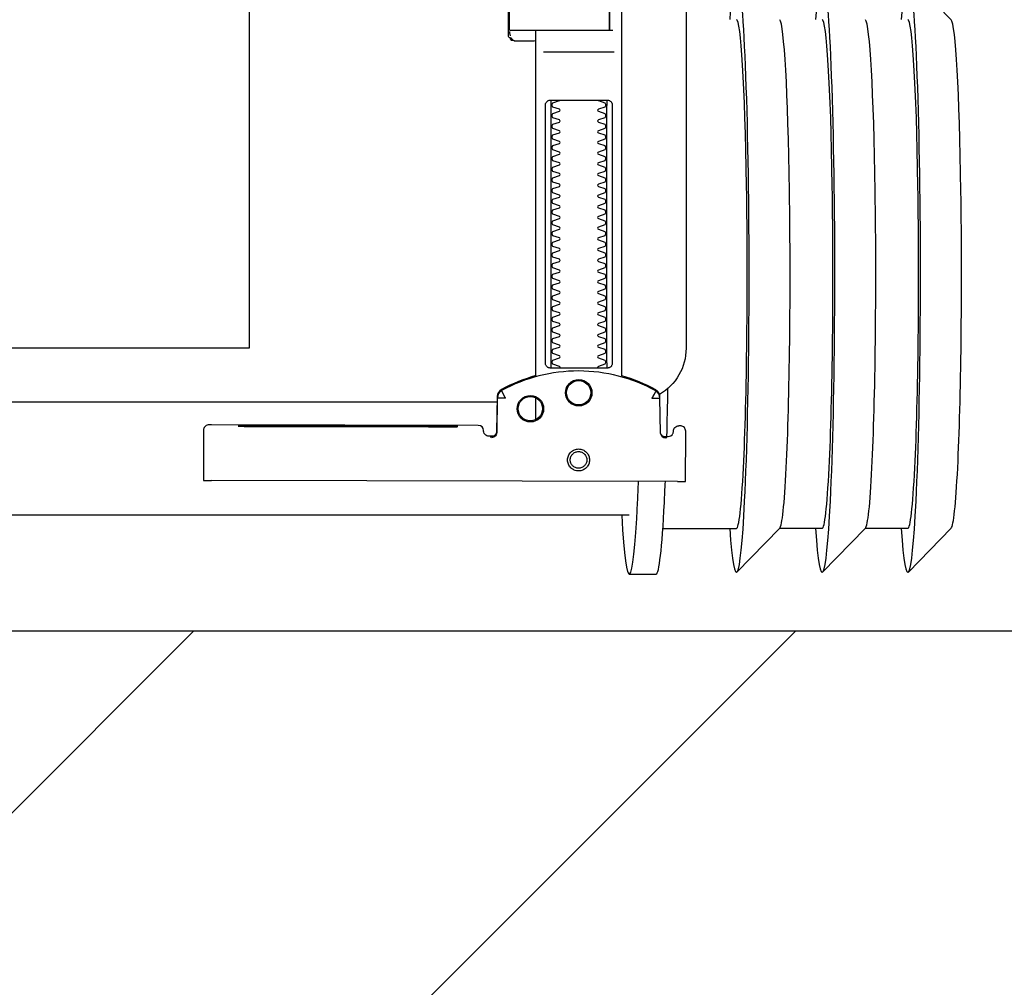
# Model space of a CAD drawing. Header units: millimetres. Extents: x 28600 to 181045, y -399112 to -163690.
# Tile 150 of 256: x 61087 to 61105, y -197729 to -197711. Entities that reach past the tile are written whole.
import ezdxf

# ---------------------------------------------------------------- set-up
doc = ezdxf.new("R2010")
doc.units = ezdxf.units.MM
doc.layers.get('0').update_dxf_attribs({"color": 8})
doc.layers.add('!! 1_hatch projektowane ściany', color=8, linetype='Continuous')
doc.layers.add('!! 1_PROJ Sciany', color=8, linetype='Continuous')
doc.layers.add('!!_@ wypos sanit nd', color=8, linetype='Continuous', plot=False)

# ---------------------------------------------------------------- blocks, each defined once
blk = doc.blocks.new('A$C4ebe9e89')
for points in [[(-0.24944, 0.17326), (-0.24147, 0.18145)], [(-0.24136, 0.17331), (-0.23341, 0.17331), (-0.22548, 0.18145)], [(-0.22538, 0.17331), (-0.21743, 0.17331), (-0.2095, 0.18145)], [(-0.18941, 0.18181), (-0.19441, 0.18181)], [(-0.19567, 0.17331), (-0.20939, 0.17331)], [(-0.18941, 0.17081), (-0.04454, 0.17081), (-0.04035, 0.17071), (-0.03616, 0.17042), (-0.032, 0.16993), (-0.02786, 0.16925), (-0.02376, 0.16837), (-0.0197, 0.16731), (-0.0157, 0.16606), (-0.01176, 0.16462), (-0.00789, 0.163), (-0.0041, 0.1612), (-0.0004, 0.15923), (0.0032, 0.15708), (0.00671, 0.15478), (0.0101, 0.1523), (0.01337, 0.14968)], [(-0.19839, 0.16455), (-0.11148, 0.16437)], [(-0.19593, 0.15629), (-0.19608, 0.15629), (-0.19638, 0.15629), (-0.19593, 0.1562), (-0.19577, 0.15614), (-0.19563, 0.15605), (-0.19551, 0.15594), (-0.1954, 0.15581), (-0.19532, 0.15567), (-0.19526, 0.15551), (-0.19523, 0.15535)], [(-0.16479, 0.14865), (-0.16466, 0.1552), (-0.16464, 0.15536), (-0.1646, 0.15551), (-0.16454, 0.15566), (-0.16445, 0.15579), (-0.16435, 0.15591), (-0.16422, 0.15601), (-0.16408, 0.15609), (-0.16394, 0.15614), (-0.16348, 0.15622), (-0.1638, 0.15623), (-0.16395, 0.15623)], [(-0.12195, 0.15427), (-0.15195, 0.15433)], [(-0.172, 0.15297), (-0.172, 0.14892)], [(-0.15195, 0.15423), (-0.12195, 0.15417)], [(0.16493, 0.14968), (-0.16477, 0.14968)], [(-0.172, 0.14497), (-0.172, 0.08036)], [(-0.1852, 0.14236), (-0.1852, 0.09436)], [(-0.1748, 0.09436), (-0.1748, 0.14236)], [(-0.11847, 0.04968), (-0.11847, 0.13968), (0.11153, 0.13968), (0.11153, 0.04968)], [(-0.17342, 0.08436), (-0.18658, 0.08436)], [(-0.172, 0.0823), (-0.17167, 0.08236), (-0.1682, 0.08236), (-0.16809, 0.08236), (-0.16798, 0.08234), (-0.16789, 0.08225), (-0.16779, 0.08224), (-0.16762, 0.08223), (-0.16752, 0.08223), (-0.16741, 0.08221), (-0.1673, 0.08214), (-0.16725, 0.082), (-0.16725, 0.08174), (-0.16711, 0.08172), (-0.16701, 0.08168), (-0.16693, 0.08162), (-0.16687, 0.08148), (-0.16687, 0.07124)], [(-0.16829, 0.08235), (-0.16772, 0.08221), (-0.16738, 0.08176)], [(-0.16723, 0.08135), (-0.16714, 0.08082), (-0.16713, 0.08055)], [(-0.18633, 0.08036), (-0.17526, 0.08036), (-0.17367, 0.08036)], [(-0.24944, 0.07835), (-0.24147, 0.07016)]]:
    blk.add_lwpolyline(points)
for points in [[(-0.19989, 0.16454), (-0.19995, 0.15554, 0.009369), (-0.19993, 0.15511), (-0.19991, 0.15494), (-0.19986, 0.15477), (-0.19978, 0.15461), (-0.19968, 0.15447), (-0.19955, 0.15435), (-0.1994, 0.15426), (-0.19924, 0.15419), (-0.19907, 0.15415), (-0.19895, 0.15414), (-0.1988, 0.15414)], [(-0.16412, 0.15607), (-0.16324, 0.15607), (-0.16303, 0.15604), (-0.16282, 0.15598), (-0.16264, 0.15587), (-0.16249, 0.15572), (-0.16236, 0.15555), (-0.16228, 0.15535), (-0.16224, 0.15515, 0.002299), (-0.16224, 0.15503, 0.40455), (-0.16124, 0.15406), (-0.11145, 0.15396), (-0.11127, 0.15396), (-0.11111, 0.15396), (-0.11099, 0.15396), (-0.11083, 0.15397), (-0.11065, 0.15401), (-0.11048, 0.15408), (-0.11033, 0.15418), (-0.1102, 0.1543), (-0.11009, 0.15445), (-0.11001, 0.15461), (-0.10996, 0.15479), (-0.10995, 0.15497), (-0.10997, 0.16396), (-0.10998, 0.16435)], [(-0.19576, 0.15613), (-0.19665, 0.15613, 0.282591), (-0.19753, 0.15558), (-0.19757, 0.15549), (-0.19761, 0.15538), (-0.19763, 0.15529), (-0.19764, 0.15514, -0.415352), (-0.19864, 0.15414)], [(-0.19623, 0.15644), (-0.19587, 0.15638), (-0.19555, 0.15617), (-0.19533, 0.15585), (-0.19523, 0.1555), (-0.19513, 0.14894), (-0.19513, 0.14888, 0.265347), (-0.19435, 0.14762, 0.125711), (-0.17997, 0.14391, 0.125711), (-0.16558, 0.14756, 0.26954), (-0.16479, 0.14885), (-0.16467, 0.1554), (-0.16464, 0.15562), (-0.16456, 0.15583), (-0.16444, 0.15601), (-0.16428, 0.15617), (-0.16409, 0.15628), (-0.16388, 0.15635), (-0.16368, 0.15638)], [(-0.15993, 0.04968), (-0.17248, 0.04968, 0.405519), (-0.172, 0.05018), (-0.172, 0.05088, 0.414214), (-0.1725, 0.05138), (-0.1875, 0.05138, 0.414214), (-0.188, 0.05088), (-0.188, 0.05018, 0.405519), (-0.18751, 0.04968), (-0.19, 0.04968, -0.414214), (-0.2, 0.05968), (-0.2, 0.13968, -0.266001), (-0.19506, 0.1483)], [(-0.19512, 0.14869), (-0.19511, 0.1485), (-0.19509, 0.1484), (-0.19506, 0.1483), (-0.19503, 0.1482), (-0.19498, 0.1481), (-0.19493, 0.148), (-0.19488, 0.14791), (-0.19482, 0.14782), (-0.19475, 0.14774), (-0.19467, 0.14766), (-0.1946, 0.14759), (-0.19451, 0.14753), (-0.19443, 0.14747), (-0.19434, 0.14742), (-0.19358, 0.14701), (-0.19281, 0.14663), (-0.19203, 0.14628), (-0.19124, 0.14594), (-0.19044, 0.14563), (-0.18964, 0.14534), (-0.18882, 0.14507), (-0.188, 0.14483), (-0.188, 0.06856, 0.414214)], [(-0.172, 0.14478), (-0.17117, 0.14502), (-0.17034, 0.14528), (-0.16952, 0.14557), (-0.16871, 0.14588), (-0.16791, 0.14622), (-0.16712, 0.14657), (-0.16635, 0.14695), (-0.16558, 0.14736), (-0.16557, 0.14736, 0.269546), (-0.16479, 0.14865)], [(-0.18353, 0.09336, 0.182836), (-0.18364, 0.09345), (-0.18485, 0.09386, 0.050055), (-0.185, 0.09412), (-0.185, 0.0944, 0.050055), (-0.18485, 0.09466), (-0.18364, 0.09507, 0.719897), (-0.18364, 0.09545), (-0.18485, 0.09586, 0.050055), (-0.185, 0.09612), (-0.185, 0.0964, 0.050055), (-0.18485, 0.09666), (-0.18364, 0.09707, 0.719897), (-0.18364, 0.09745), (-0.18485, 0.09786, 0.050055), (-0.185, 0.09812), (-0.185, 0.0984, 0.050055), (-0.18485, 0.09866), (-0.18364, 0.09907, 0.719897), (-0.18364, 0.09945), (-0.18485, 0.09986, 0.050055), (-0.185, 0.10012), (-0.185, 0.1004, 0.050055), (-0.18485, 0.10066), (-0.18364, 0.10107, 0.719897), (-0.18364, 0.10145), (-0.18485, 0.10186, 0.050055), (-0.185, 0.10212), (-0.185, 0.1024, 0.050055), (-0.18485, 0.10266), (-0.18364, 0.10307, 0.719897), (-0.18364, 0.10345), (-0.18485, 0.10386, 0.050055), (-0.185, 0.10412), (-0.185, 0.1044, 0.050055), (-0.18485, 0.10466), (-0.18364, 0.10507, 0.719897), (-0.18364, 0.10545), (-0.18485, 0.10586, 0.050055), (-0.185, 0.10612), (-0.185, 0.1064, 0.050055), (-0.18485, 0.10666), (-0.18364, 0.10707, 0.719897), (-0.18364, 0.10745), (-0.18485, 0.10786, 0.050055), (-0.185, 0.10812), (-0.185, 0.1084, 0.050055), (-0.18485, 0.10866), (-0.18364, 0.10907, 0.719897), (-0.18364, 0.10945), (-0.18485, 0.10986, 0.050055), (-0.185, 0.11012), (-0.185, 0.1104, 0.050055), (-0.18485, 0.11066), (-0.18364, 0.11107, 0.719897), (-0.18364, 0.11145), (-0.18485, 0.11186, 0.050055), (-0.185, 0.11212), (-0.185, 0.1124, 0.050055), (-0.18485, 0.11266), (-0.18364, 0.11307, 0.719897), (-0.18364, 0.11345), (-0.18485, 0.11386, 0.050055), (-0.185, 0.11412), (-0.185, 0.1144, 0.050055), (-0.18485, 0.11466), (-0.18364, 0.11507, 0.719897), (-0.18364, 0.11545), (-0.18485, 0.11586, 0.050055), (-0.185, 0.11612), (-0.185, 0.1164, 0.050055), (-0.18485, 0.11666), (-0.18364, 0.11707, 0.719897), (-0.18364, 0.11745), (-0.18485, 0.11786, 0.050055), (-0.185, 0.11812), (-0.185, 0.1184, 0.050055), (-0.18485, 0.11866), (-0.18364, 0.11907, 0.719897), (-0.18364, 0.11945), (-0.18485, 0.11986, 0.050055), (-0.185, 0.12012), (-0.185, 0.1204, 0.050055), (-0.18485, 0.12066), (-0.18364, 0.12107, 0.719897), (-0.18364, 0.12145), (-0.18485, 0.12186, 0.050055), (-0.185, 0.12212), (-0.185, 0.1224, 0.050055), (-0.18485, 0.12266), (-0.18364, 0.12307, 0.719897), (-0.18364, 0.12345), (-0.18485, 0.12386, 0.050055), (-0.185, 0.12412), (-0.185, 0.1244, 0.050055), (-0.18485, 0.12466), (-0.18364, 0.12507, 0.719897), (-0.18364, 0.12545), (-0.18485, 0.12586, 0.050055), (-0.185, 0.12612), (-0.185, 0.1264, 0.050055), (-0.18485, 0.12666), (-0.18364, 0.12707, 0.719897), (-0.18364, 0.12745), (-0.18485, 0.12786, 0.050055), (-0.185, 0.12812), (-0.185, 0.1284, 0.050055), (-0.18485, 0.12866), (-0.18364, 0.12907, 0.719897), (-0.18364, 0.12945), (-0.18485, 0.12986, 0.050055), (-0.185, 0.13012), (-0.185, 0.1304, 0.050055), (-0.18485, 0.13066), (-0.18364, 0.13107, 0.719897), (-0.18364, 0.13145), (-0.18485, 0.13186, 0.050055), (-0.185, 0.13212), (-0.185, 0.1324, 0.050055), (-0.18485, 0.13266), (-0.18364, 0.13307, 0.719897), (-0.18364, 0.13345), (-0.18485, 0.13386, 0.050055), (-0.185, 0.13412), (-0.185, 0.1344, 0.050055), (-0.18485, 0.13466), (-0.18364, 0.13507, 0.719897), (-0.18364, 0.13545), (-0.18485, 0.13586, 0.050055), (-0.185, 0.13612), (-0.185, 0.1364, 0.050055), (-0.18485, 0.13666), (-0.18364, 0.13707, 0.719897), (-0.18364, 0.13745), (-0.18485, 0.13786, 0.050055), (-0.185, 0.13812), (-0.185, 0.1384, 0.050055), (-0.18485, 0.13866), (-0.18364, 0.13907, 0.719897), (-0.18364, 0.13945), (-0.18485, 0.13986, 0.050055), (-0.185, 0.14012), (-0.185, 0.1404, 0.050055), (-0.18485, 0.14066), (-0.18364, 0.14107, 0.719897), (-0.18364, 0.14145), (-0.18485, 0.14186, 0.050055), (-0.185, 0.14212), (-0.185, 0.1424, 0.050055), (-0.18485, 0.14266), (-0.18364, 0.14307, 0.474594), (-0.18353, 0.14336)], [(-0.17647, 0.14336, 0.474594), (-0.17636, 0.14307), (-0.17514, 0.14266, 0.050055), (-0.175, 0.1424), (-0.175, 0.14212, 0.050055), (-0.17514, 0.14186), (-0.17636, 0.14145, 0.719897), (-0.17636, 0.14107), (-0.17514, 0.14066, 0.050055), (-0.175, 0.1404), (-0.175, 0.14012, 0.050055), (-0.17514, 0.13986), (-0.17636, 0.13945, 0.719897), (-0.17636, 0.13907), (-0.17514, 0.13866, 0.050055), (-0.175, 0.1384), (-0.175, 0.13812, 0.050055), (-0.17514, 0.13786), (-0.17636, 0.13745, 0.719897), (-0.17636, 0.13707), (-0.17514, 0.13666, 0.050055), (-0.175, 0.1364), (-0.175, 0.13612, 0.050055), (-0.17514, 0.13586), (-0.17636, 0.13545, 0.719897), (-0.17636, 0.13507), (-0.17514, 0.13466, 0.050055), (-0.175, 0.1344), (-0.175, 0.13412, 0.050055), (-0.17514, 0.13386), (-0.17636, 0.13345, 0.719897), (-0.17636, 0.13307), (-0.17514, 0.13266, 0.050055), (-0.175, 0.1324), (-0.175, 0.13212, 0.050055), (-0.17514, 0.13186), (-0.17636, 0.13145, 0.719897), (-0.17636, 0.13107), (-0.17514, 0.13066, 0.050055), (-0.175, 0.1304), (-0.175, 0.13012, 0.050055), (-0.17514, 0.12986), (-0.17636, 0.12945, 0.719897), (-0.17636, 0.12907), (-0.17514, 0.12866, 0.050055), (-0.175, 0.1284), (-0.175, 0.12812, 0.050055), (-0.17514, 0.12786), (-0.17636, 0.12745, 0.719897), (-0.17636, 0.12707), (-0.17514, 0.12666, 0.050055), (-0.175, 0.1264), (-0.175, 0.12612, 0.050055), (-0.17514, 0.12586), (-0.17636, 0.12545, 0.719897), (-0.17636, 0.12507), (-0.17514, 0.12466, 0.050055), (-0.175, 0.1244), (-0.175, 0.12412, 0.050055), (-0.17514, 0.12386), (-0.17636, 0.12345, 0.719897), (-0.17636, 0.12307), (-0.17514, 0.12266, 0.050055), (-0.175, 0.1224), (-0.175, 0.12212, 0.050055), (-0.17514, 0.12186), (-0.17636, 0.12145, 0.719897), (-0.17636, 0.12107), (-0.17514, 0.12066, 0.050055), (-0.175, 0.1204), (-0.175, 0.12012, 0.050055), (-0.17514, 0.11986), (-0.17636, 0.11945, 0.719897), (-0.17636, 0.11907), (-0.17514, 0.11866, 0.050055), (-0.175, 0.1184), (-0.175, 0.11812, 0.050055), (-0.17514, 0.11786), (-0.17636, 0.11745, 0.719897), (-0.17636, 0.11707), (-0.17514, 0.11666, 0.050055), (-0.175, 0.1164), (-0.175, 0.11612, 0.050055), (-0.17514, 0.11586), (-0.17636, 0.11545, 0.719897), (-0.17636, 0.11507), (-0.17514, 0.11466, 0.050055), (-0.175, 0.1144), (-0.175, 0.11412, 0.050055), (-0.17514, 0.11386), (-0.17636, 0.11345, 0.719897), (-0.17636, 0.11307), (-0.17514, 0.11266, 0.050055), (-0.175, 0.1124), (-0.175, 0.11212, 0.050055), (-0.17514, 0.11186), (-0.17636, 0.11145, 0.719897), (-0.17636, 0.11107), (-0.17514, 0.11066, 0.050055), (-0.175, 0.1104), (-0.175, 0.11012, 0.050055), (-0.17514, 0.10986), (-0.17636, 0.10945, 0.719897), (-0.17636, 0.10907), (-0.17514, 0.10866, 0.050055), (-0.175, 0.1084), (-0.175, 0.10812, 0.050055), (-0.17514, 0.10786), (-0.17636, 0.10745, 0.719897), (-0.17636, 0.10707), (-0.17514, 0.10666, 0.050055), (-0.175, 0.1064), (-0.175, 0.10612, 0.050055), (-0.17514, 0.10586), (-0.17636, 0.10545, 0.719897), (-0.17636, 0.10507), (-0.17514, 0.10466, 0.050055), (-0.175, 0.1044), (-0.175, 0.10412, 0.050055), (-0.17514, 0.10386), (-0.17636, 0.10345, 0.719897), (-0.17636, 0.10307), (-0.17514, 0.10266, 0.050055), (-0.175, 0.1024), (-0.175, 0.10212, 0.050055), (-0.17514, 0.10186), (-0.17636, 0.10145, 0.719897), (-0.17636, 0.10107), (-0.17514, 0.10066, 0.050055), (-0.175, 0.1004), (-0.175, 0.10012, 0.050055), (-0.17514, 0.09986), (-0.17636, 0.09945, 0.719897), (-0.17636, 0.09907), (-0.17514, 0.09866, 0.050055), (-0.175, 0.0984), (-0.175, 0.09812, 0.050055), (-0.17514, 0.09786), (-0.17636, 0.09745, 0.719897), (-0.17636, 0.09707), (-0.17514, 0.09666, 0.050055), (-0.175, 0.0964), (-0.175, 0.09612, 0.050055), (-0.17514, 0.09586), (-0.17636, 0.09545, 0.719897), (-0.17636, 0.09507), (-0.17514, 0.09466, 0.050055), (-0.175, 0.0944), (-0.175, 0.09412, 0.050055), (-0.17514, 0.09386), (-0.17636, 0.09345, 0.182836), (-0.17647, 0.09336)], [(-0.1857, 0.08016), (-0.1857, 0.07256), (-0.1857, 0.08016), (-0.18567, 0.08026), (-0.18559, 0.08034), (-0.17695, 0.08036), (-0.16725, 0.08036, -0.414214), (-0.16705, 0.08016), (-0.16705, 0.07256, -0.414214), (-0.16725, 0.07236), (-0.18543, 0.07236), (-0.18553, 0.0724), (-0.18559, 0.07256)]]:
    blk.add_lwpolyline(points, format="xyb")
for points in [[(-0.17994, 0.16256), (-0.17974, 0.16255), (-0.17954, 0.16252), (-0.17934, 0.16247), (-0.17915, 0.1624), (-0.17897, 0.16231), (-0.1788, 0.16221), (-0.17864, 0.16209), (-0.17849, 0.16196), (-0.17836, 0.16181), (-0.17824, 0.16165), (-0.17813, 0.16147), (-0.17805, 0.16129), (-0.17798, 0.1611), (-0.17793, 0.16091), (-0.1779, 0.16071), (-0.17789, 0.16051), (-0.1779, 0.16031), (-0.17793, 0.16011), (-0.17798, 0.15991), (-0.17805, 0.15972), (-0.17814, 0.15954), (-0.17824, 0.15937), (-0.17836, 0.15921), (-0.1785, 0.15906), (-0.17865, 0.15893), (-0.17881, 0.15881), (-0.17898, 0.1587), (-0.17916, 0.15862), (-0.17935, 0.15855), (-0.17955, 0.1585), (-0.17975, 0.15847), (-0.17995, 0.15846), (-0.18015, 0.15847), (-0.18035, 0.1585), (-0.18054, 0.15855), (-0.18073, 0.15862), (-0.18091, 0.15871), (-0.18108, 0.15881), (-0.18124, 0.15893), (-0.18139, 0.15907), (-0.18153, 0.15922), (-0.18165, 0.15938), (-0.18175, 0.15955), (-0.18184, 0.15973), (-0.1819, 0.15992), (-0.18195, 0.16012), (-0.18198, 0.16031), (-0.18199, 0.16052), (-0.18198, 0.16072), (-0.18195, 0.16091), (-0.1819, 0.16111), (-0.18183, 0.1613), (-0.18175, 0.16148), (-0.18164, 0.16165), (-0.18152, 0.16181), (-0.18139, 0.16196), (-0.18124, 0.1621), (-0.18108, 0.16222), (-0.1809, 0.16232), (-0.18072, 0.1624), (-0.18053, 0.16247), (-0.18034, 0.16252), (-0.18014, 0.16255)], [(-0.17994, 0.16205), (-0.17979, 0.16205), (-0.17964, 0.16202), (-0.17949, 0.16199), (-0.17935, 0.16194), (-0.17921, 0.16187), (-0.17908, 0.16179), (-0.17896, 0.1617), (-0.17884, 0.1616), (-0.17874, 0.16149), (-0.17865, 0.16136), (-0.17857, 0.16123), (-0.17851, 0.1611), (-0.17846, 0.16095), (-0.17842, 0.1608), (-0.1784, 0.16065), (-0.17839, 0.1605), (-0.1784, 0.16035), (-0.17842, 0.1602), (-0.17846, 0.16005), (-0.17851, 0.15991), (-0.17858, 0.15977), (-0.17866, 0.15964), (-0.17875, 0.15952), (-0.17885, 0.15941), (-0.17896, 0.1593), (-0.17908, 0.15921), (-0.17921, 0.15914), (-0.17935, 0.15907), (-0.1795, 0.15902), (-0.17964, 0.15898), (-0.17979, 0.15896), (-0.17995, 0.15895), (-0.1801, 0.15896), (-0.18025, 0.15899), (-0.18039, 0.15902), (-0.18054, 0.15907), (-0.18067, 0.15914), (-0.18081, 0.15922), (-0.18093, 0.15931), (-0.18104, 0.15941), (-0.18114, 0.15952), (-0.18123, 0.15965), (-0.18131, 0.15978), (-0.18138, 0.15991), (-0.18143, 0.16006), (-0.18146, 0.16021), (-0.18148, 0.16036), (-0.18149, 0.16051), (-0.18148, 0.16066), (-0.18146, 0.16081), (-0.18142, 0.16096), (-0.18137, 0.1611), (-0.18131, 0.16124), (-0.18123, 0.16137), (-0.18114, 0.16149), (-0.18104, 0.1616), (-0.18092, 0.1617), (-0.1808, 0.1618), (-0.18067, 0.16187), (-0.18053, 0.16194), (-0.18039, 0.16199), (-0.18024, 0.16203), (-0.18009, 0.16205)], [(-0.17471, 0.14336), (-0.17462, 0.14336), (-0.17454, 0.14335), (-0.17445, 0.14333), (-0.17436, 0.14331), (-0.17428, 0.14327), (-0.1742, 0.14323), (-0.17413, 0.14318), (-0.17406, 0.14313), (-0.174, 0.14306), (-0.17394, 0.14299), (-0.17389, 0.1429), (-0.17384, 0.1428), (-0.1738, 0.1427), (-0.17378, 0.14259), (-0.17376, 0.14247), (-0.17375, 0.14236), (-0.17375, 0.09436), (-0.17376, 0.09424), (-0.17378, 0.09413), (-0.1738, 0.09402), (-0.17384, 0.09391), (-0.17389, 0.09382), (-0.17394, 0.09373), (-0.174, 0.09366), (-0.17406, 0.09359), (-0.17413, 0.09353), (-0.1742, 0.09349), (-0.17428, 0.09344), (-0.17436, 0.09341), (-0.17445, 0.09339), (-0.17454, 0.09337), (-0.17462, 0.09336), (-0.17471, 0.09336), (-0.18529, 0.09336), (-0.18538, 0.09336), (-0.18546, 0.09337), (-0.18555, 0.09339), (-0.18564, 0.09341), (-0.18572, 0.09344), (-0.1858, 0.09349), (-0.18587, 0.09353), (-0.18594, 0.09359), (-0.186, 0.09366), (-0.18606, 0.09373), (-0.18611, 0.09382), (-0.18616, 0.09391), (-0.1862, 0.09402), (-0.18622, 0.09413), (-0.18624, 0.09424), (-0.18624, 0.09436), (-0.18624, 0.14236), (-0.18624, 0.14247), (-0.18622, 0.14259), (-0.1862, 0.1427), (-0.18616, 0.1428), (-0.18611, 0.1429), (-0.18606, 0.14299), (-0.186, 0.14306), (-0.18594, 0.14313), (-0.18587, 0.14318), (-0.1858, 0.14323), (-0.18572, 0.14327), (-0.18564, 0.14331), (-0.18555, 0.14333), (-0.18546, 0.14335), (-0.18538, 0.14336), (-0.18529, 0.14336)]]:
    blk.add_lwpolyline(points, close=True)
for points in [[(-0.19435, 0.14766), (-0.19435, 0.14766), (-0.19435, 0.14766), (-0.19435, 0.14766), (-0.19435, 0.14766), (-0.19435, 0.14766), (-0.19434, 0.14766), (-0.19434, 0.14766), (-0.19434, 0.14766), (-0.19434, 0.14766), (-0.19434, 0.14766), (-0.19435, 0.14766), (-0.19435, 0.14766), (-0.19435, 0.14766), (-0.19435, 0.14766), (-0.19435, 0.14766), (-0.19435, 0.14766), (-0.19435, 0.14766), (-0.19435, 0.14766), (-0.19435, 0.14767), (-0.19435, 0.14767), (-0.19435, 0.14767), (-0.19435, 0.14767), (-0.19435, 0.14767), (-0.19435, 0.14767), (-0.19435, 0.14768), (-0.19434, 0.14768), (-0.19434, 0.14768), (-0.19434, 0.14769), (-0.19434, 0.14769), (-0.19433, 0.1477), (-0.19433, 0.1477), (-0.19433, 0.14771), (-0.19433, 0.14771), (-0.19433, 0.14772), (-0.19432, 0.14772), (-0.19432, 0.14773), (-0.19432, 0.14773), (-0.19431, 0.14774), (-0.19431, 0.14774), (-0.19431, 0.14775), (-0.1943, 0.14776), (-0.1943, 0.14776), (-0.1943, 0.14777), (-0.19429, 0.14778), (-0.19429, 0.14779), (-0.19428, 0.14779), (-0.19428, 0.1478), (-0.19428, 0.14781), (-0.19427, 0.14782), (-0.19427, 0.14783), (-0.19426, 0.14784), (-0.19426, 0.14784), (-0.19425, 0.14785), (-0.19425, 0.14786), (-0.19424, 0.14787), (-0.19424, 0.14788), (-0.19423, 0.14789), (-0.19423, 0.1479), (-0.19422, 0.14791), (-0.19421, 0.14792), (-0.19421, 0.14793), (-0.1942, 0.14794), (-0.1942, 0.14796), (-0.19419, 0.14797), (-0.19418, 0.14798), (-0.19418, 0.14799), (-0.19417, 0.148), (-0.19416, 0.14801), (-0.19416, 0.14803), (-0.19415, 0.14804), (-0.19414, 0.14806), (-0.19412, 0.14809), (-0.19411, 0.14812), (-0.19409, 0.14814), (-0.19408, 0.14817), (-0.19406, 0.1482), (-0.19405, 0.14823), (-0.19395, 0.14841), (-0.19393, 0.14844), (-0.19389, 0.14851), (-0.19388, 0.14854), (-0.19386, 0.14858), (-0.19384, 0.14861), (-0.19382, 0.14864), (-0.1938, 0.14868), (-0.19378, 0.14871), (-0.19376, 0.14875), (-0.19375, 0.14877), (-0.19375, 0.14878), (-0.19374, 0.14878), (-0.19373, 0.1488), (-0.19373, 0.14881), (-0.19372, 0.14882), (-0.19372, 0.14883), (-0.19371, 0.14884), (-0.19371, 0.14885), (-0.1937, 0.14885), (-0.1937, 0.14886), (-0.1937, 0.14886), (-0.1937, 0.14886), (-0.1937, 0.14887), (-0.1937, 0.14887), (-0.19369, 0.14888), (-0.19369, 0.14889), (-0.19369, 0.14889), (-0.19368, 0.1489), (-0.19368, 0.1489), (-0.19368, 0.1489), (-0.19368, 0.14891), (-0.19367, 0.14891), (-0.19367, 0.14892), (-0.19366, 0.14892), (-0.19366, 0.14892), (-0.19365, 0.14893), (-0.19365, 0.14893), (-0.19364, 0.14894), (-0.19364, 0.14894), (-0.19364, 0.14894), (-0.19363, 0.14895), (-0.19363, 0.14895), (-0.19363, 0.14896), (-0.19363, 0.14896), (-0.19363, 0.14896), (-0.19363, 0.14897), (-0.19363, 0.14897), (-0.19363, 0.14898), (-0.19363, 0.14898), (-0.19363, 0.14899), (-0.19363, 0.14899), (-0.19364, 0.14899), (-0.19364, 0.149), (-0.19364, 0.149), (-0.19364, 0.149), (-0.19365, 0.149), (-0.19365, 0.149), (-0.19365, 0.149), (-0.19365, 0.149), (-0.19365, 0.149), (-0.19365, 0.149), (-0.19366, 0.149), (-0.19366, 0.149), (-0.19366, 0.149), (-0.19366, 0.149), (-0.19366, 0.149), (-0.19367, 0.149), (-0.19367, 0.149), (-0.19367, 0.149), (-0.19367, 0.149), (-0.19368, 0.149), (-0.19368, 0.149), (-0.19368, 0.149), (-0.19369, 0.149), (-0.19369, 0.14899), (-0.1937, 0.14899), (-0.1937, 0.14899), (-0.1937, 0.14899), (-0.19371, 0.14899), (-0.19371, 0.14899), (-0.19371, 0.14899), (-0.19372, 0.14898), (-0.19372, 0.14898), (-0.19373, 0.14898), (-0.19373, 0.14898), (-0.19373, 0.14898), (-0.19374, 0.14898), (-0.19374, 0.14898), (-0.19375, 0.14898), (-0.19375, 0.14899), (-0.19376, 0.14899), (-0.19376, 0.14899), (-0.19376, 0.14899), (-0.19377, 0.14899), (-0.19377, 0.14899), (-0.19377, 0.14899), (-0.19378, 0.14899), (-0.19378, 0.14899), (-0.19378, 0.14899), (-0.19378, 0.14899), (-0.19378, 0.14899), (-0.19379, 0.14899), (-0.19379, 0.14899), (-0.19379, 0.14899), (-0.1938, 0.14899), (-0.1938, 0.14899), (-0.19381, 0.14899), (-0.19381, 0.14899), (-0.19382, 0.14899), (-0.19382, 0.14899), (-0.19383, 0.14899), (-0.19384, 0.14899), (-0.19385, 0.14899), (-0.19385, 0.14899), (-0.19386, 0.14899), (-0.19387, 0.14899), (-0.19388, 0.14899), (-0.19388, 0.14899), (-0.19389, 0.14898), (-0.1939, 0.14898), (-0.19391, 0.14898), (-0.19392, 0.14898), (-0.19397, 0.14898), (-0.19398, 0.14898), (-0.19399, 0.14898), (-0.194, 0.14898), (-0.19401, 0.14898), (-0.19402, 0.14898), (-0.19403, 0.14898), (-0.19404, 0.14898), (-0.19406, 0.14898), (-0.19407, 0.14898), (-0.19408, 0.14898), (-0.19409, 0.14898), (-0.1941, 0.14898), (-0.19411, 0.14898), (-0.19416, 0.14898), (-0.19419, 0.14898), (-0.19421, 0.14898), (-0.19424, 0.14898), (-0.19426, 0.14898), (-0.19428, 0.14898), (-0.19431, 0.14898), (-0.19433, 0.14898), (-0.19435, 0.14898), (-0.19438, 0.14897), (-0.19455, 0.14897), (-0.19457, 0.14897), (-0.19459, 0.14897), (-0.19461, 0.14897), (-0.19463, 0.14897), (-0.19464, 0.14897), (-0.19465, 0.14897), (-0.19466, 0.14897), (-0.19467, 0.14897), (-0.19468, 0.14897), (-0.19469, 0.14897), (-0.1947, 0.14897), (-0.19471, 0.14897), (-0.19472, 0.14897), (-0.19473, 0.14897), (-0.19473, 0.14897), (-0.19474, 0.14897), (-0.19475, 0.14897), (-0.19476, 0.14897), (-0.19477, 0.14897), (-0.19478, 0.14897), (-0.19479, 0.14897), (-0.19479, 0.14897), (-0.1948, 0.14897), (-0.19481, 0.14897), (-0.19482, 0.14896), (-0.19483, 0.14896), (-0.19483, 0.14896), (-0.19484, 0.14896), (-0.19485, 0.14896), (-0.19486, 0.14896), (-0.19486, 0.14896), (-0.19487, 0.14896), (-0.19488, 0.14896), (-0.19489, 0.14896), (-0.19489, 0.14896), (-0.1949, 0.14896), (-0.19491, 0.14896), (-0.19491, 0.14896), (-0.19492, 0.14896), (-0.19493, 0.14896), (-0.19493, 0.14896), (-0.19494, 0.14896), (-0.19495, 0.14896), (-0.19495, 0.14896), (-0.19496, 0.14896), (-0.19497, 0.14896), (-0.19498, 0.14896), (-0.19499, 0.14896), (-0.19499, 0.14896), (-0.195, 0.14896), (-0.19501, 0.14896), (-0.19501, 0.14896), (-0.19502, 0.14896), (-0.19502, 0.14896), (-0.19503, 0.14896), (-0.19503, 0.14896), (-0.19504, 0.14896), (-0.19504, 0.14896), (-0.19504, 0.14896), (-0.19505, 0.14896), (-0.19505, 0.14896), (-0.19506, 0.14896), (-0.19506, 0.14896), (-0.19506, 0.14896), (-0.19507, 0.14896), (-0.19507, 0.14896), (-0.19508, 0.14896), (-0.19508, 0.14896), (-0.19508, 0.14896), (-0.19509, 0.14896), (-0.19509, 0.14896), (-0.19509, 0.14896), (-0.1951, 0.14896), (-0.1951, 0.14896), (-0.1951, 0.14896), (-0.1951, 0.14896), (-0.19511, 0.14896), (-0.19511, 0.14896), (-0.19511, 0.14896), (-0.19511, 0.14896), (-0.19511, 0.14896), (-0.19512, 0.14896), (-0.19512, 0.14896), (-0.19512, 0.14896), (-0.19512, 0.14896), (-0.19512, 0.14896), (-0.19512, 0.14896), (-0.19512, 0.14895), (-0.19513, 0.14895), (-0.19513, 0.14895), (-0.19513, 0.14895), (-0.19513, 0.14895), (-0.19513, 0.14895), (-0.19513, 0.14895), (-0.19513, 0.14895), (-0.19513, 0.14895), (-0.19513, 0.14895), (-0.19513, 0.14895), (-0.19513, 0.14895), (-0.19513, 0.14895), (-0.19513, 0.14895), (-0.19513, 0.14895), (-0.19513, 0.14896), (-0.19513, 0.14896), (-0.19513, 0.14896), (-0.19513, 0.14896), (-0.19513, 0.14896), (-0.19513, 0.14896), (-0.19513, 0.14896), (-0.19513, 0.14896), (-0.19513, 0.14896), (-0.19513, 0.14896), (-0.19513, 0.14896), (-0.19513, 0.14896), (-0.19513, 0.14896), (-0.19513, 0.14896), (-0.19513, 0.14896), (-0.19513, 0.14895), (-0.19513, 0.14895, 0.269547)], [(-0.1648, 0.14889), (-0.16481, 0.14889), (-0.16484, 0.1489), (-0.16497, 0.1489), (-0.16603, 0.14893), (-0.16612, 0.14893), (-0.16616, 0.14893), (-0.1662, 0.14893), (-0.16623, 0.14894), (-0.16627, 0.14895), (-0.1663, 0.14893), (-0.1663, 0.1489), (-0.16627, 0.14888), (-0.16625, 0.14885), (-0.16623, 0.14881), (-0.16621, 0.14878), (-0.16619, 0.14875), (-0.16561, 0.14767), (-0.16559, 0.14763), (-0.16558, 0.1476, 0.269546)]]:
    blk.add_lwpolyline(points, format="xyb", close=True)
for centre, radius in [((-0.17096, 0.15095), 0.00247), ((-0.17096, 0.15095), 0.00227), ((-0.17997, 0.14797), 0.00247), ((-0.17997, 0.14797), 0.00227)]:
    blk.add_circle(centre, radius)
for centre, major_axis, ratio, start_param, end_param in [((-0.24136, 0.12581), (0, 0.0557), 0.04256, 5.733752, 6.988802), ((-0.22538, 0.12581), (0, 0.0557), 0.04256, 5.733752, 6.988802), ((-0.20939, 0.12581), (0, 0.0557), 0.04256, 5.733752, 6.988802), ((-0.18941, 0.12581), (0, 0.056), 0.04256, 5.645661, 6.988802), ((-0.19441, 0.12581), (0, 0.056), 0.04256, 0, 0.705617), ((-0.24936, 0.12581), (0, 0.0475), 0.04256, 0.043665, 0.705617), ((-0.24136, 0.12581), (0, 0.0475), 0.04256, 0, 0.705617), ((-0.23337, 0.12581), (0, 0.0475), 0.04256, 0.043665, 0.705617), ((-0.22538, 0.12581), (0, 0.0475), 0.04256, 0, 0.705617), ((-0.21738, 0.12581), (0, 0.0475), 0.04256, 0.043665, 0.705617), ((-0.20939, 0.12581), (0, 0.0475), 0.04256, 0, 0.705617), ((-0.24136, 0.12581), (0, 0.0557), 0.04256, 0.705617, 3.691026), ((-0.22538, 0.12581), (0, 0.0557), 0.04256, 0.705617, 3.691026), ((-0.20939, 0.12581), (0, 0.0557), 0.04256, 0.705617, 3.691026), ((-0.19441, 0.12581), (0, 0.056), 0.04256, 0.705617, 0.806963), ((-0.18941, 0.12581), (0, 0.056), 0.04256, 0.705617, 0.807212), ((-0.19839, 0.16453), (-0.0015, 0), 0.008726, 4.712674, 6.283151), ((-0.11148, 0.16436), (-0.0015, 0), 0.008726, 3.141878, 4.712682), ((-0.24936, 0.12581), (0, 0.0475), 0.04256, 0.705617, 3.097928), ((-0.24136, 0.12581), (0, 0.0475), 0.04256, 0.705617, 3.141593), ((-0.23337, 0.12581), (0, 0.0475), 0.04256, 0.705617, 3.097928), ((-0.22538, 0.12581), (0, 0.0475), 0.04256, 0.705617, 3.141593), ((-0.21738, 0.12581), (0, 0.0475), 0.04256, 0.705617, 3.097928), ((-0.20939, 0.12581), (0, 0.0475), 0.04256, 0.705617, 3.141593), ((-0.19663, 0.15713), (-0.000002, -0.001), 0.000289, 6.274459, 6.283185), ((-0.19441, 0.12581), (0, 0.056), 0.04256, 0.998527, 1.179108), ((-0.16324, 0.15707), (-0.000002, -0.001), 0.000289, 6.274459, 6.283185), ((-0.15195, 0.15428), (0.0055, -0.00001), 0.008726, 1.571085, 4.712678), ((-0.19879, 0.15514), (-0.000011, -0.001), 0.706875, 0, 0.012337), ((-0.19844, 0.15414), (-0.000501, 0.000001), 0.008726, 0.786107, 1.14947), ((-0.19864, 0.15514), (-0.000006, -0.001), 0.408573, 0, 0.00956), ((-0.12195, 0.15422), (0.0055, -0.00001), 0.008726, 4.712678, 7.854271), ((-0.16529, 0.14886), (0.0005, -0.00001), 0.000006, 6.282744, 6.283185), ((-0.19463, 0.14876), (-0.0005, -0.000008), 0.017454, 0, 0.000137), ((-0.1852, 0.14236), (0, 0.001), 0.000289, 4.712389, 6.283185), ((-0.1748, 0.14236), (0, -0.001), 0.000289, 1.570796, 3.141593), ((-0.1852, 0.09436), (0, -0.001), 0.000289, 0, 1.570796), ((-0.1748, 0.09436), (0, -0.001), 0.000289, 0, 1.570796), ((-0.16763, 0.08203), (0.000004, 0.0002), 0.133184, 0.00502, 0.005026), ((-0.16723, 0.08153), (0.000013, 0.0002), 0.223, 0.006306, 0.006351)]:
    blk.add_ellipse(centre, major_axis=major_axis, ratio=ratio, start_param=start_param, end_param=end_param)

msp = doc.modelspace()

# ---------------------------------------------------------------- hatches: boundary and pattern name
at = {"layer": '!! 1_hatch projektowane ściany'}
h = msp.add_hatch(dxfattribs=at)
h.set_pattern_fill('ANSI31', color=256, scale=2.5)
h.set_pattern_definition([(45, (0, -1.54), (-5.61266008, 5.61266008), [])])
h.paths.add_polyline_path([(60824.56735, -197734.62813), (61135.43682, -197734.62813), (61135.43682, -197722.62813), (60824.56735, -197722.62813)])

# ---------------------------------------------------------------- linework, layer by layer
msp.add_lwpolyline([(60824.56735, -197734.62813), (61135.43682, -197734.62813), (61135.43682, -197722.62813), (60824.56735, -197722.62813)], close=True, dxfattribs=at)
at = {"layer": '!! 1_PROJ Sciany'}
msp.add_lwpolyline([(61135.43682, -197722.62813), (60824.56735, -197722.62813)], dxfattribs=at)

# ---------------------------------------------------------------- block references
at = {"layer": '!!_@ wypos sanit nd', "xscale": 100, "yscale": 100, "zscale": 100, "rotation": 180}
msp.add_blockref('A$C4ebe9e89', (61079.07918, -197703.38108), dxfattribs=at)

doc.saveas('drawing.dxf')
